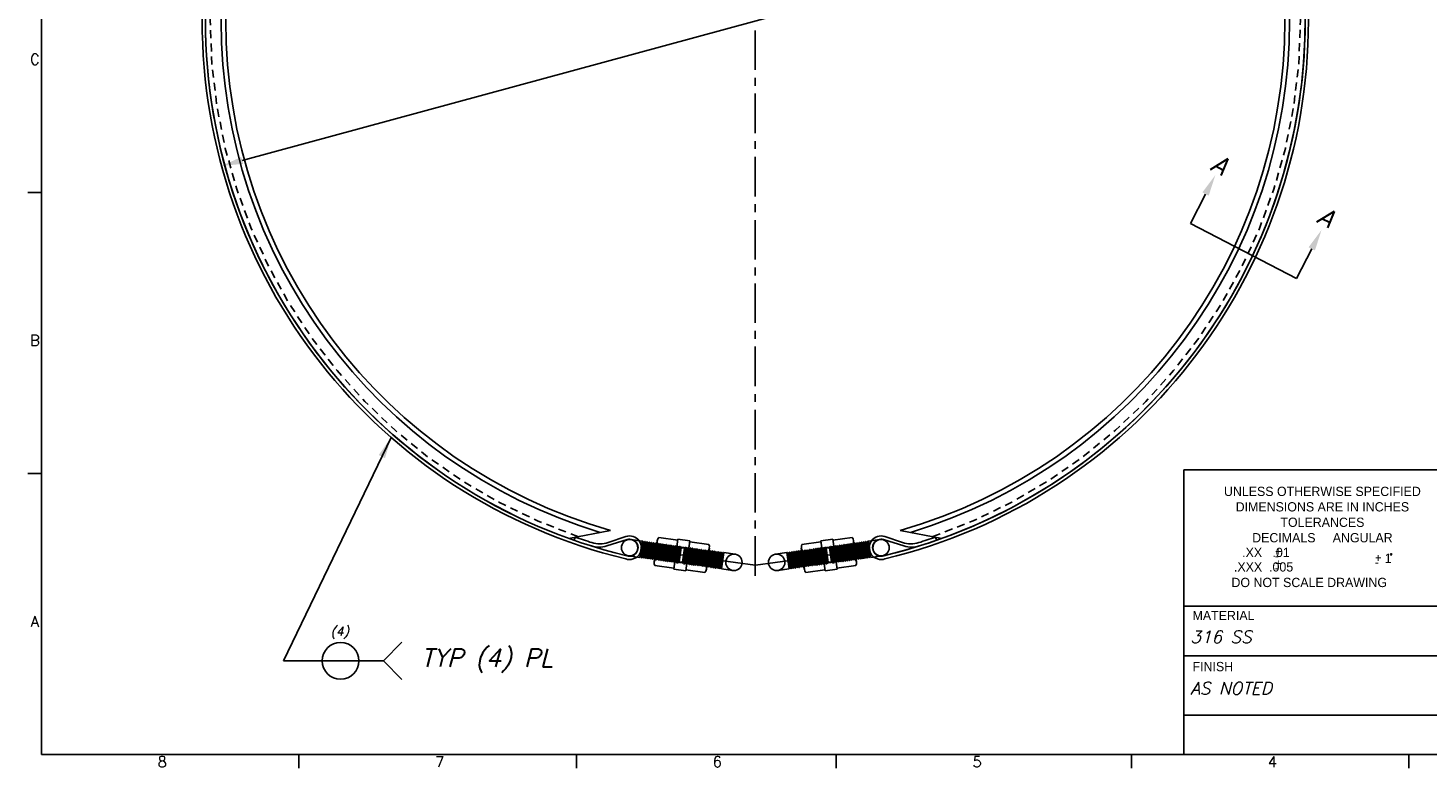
# Model space of a CAD drawing. Extents: x -18 to 24.3, y 5.1 to 38.
# Tile 1 of 6: x -17.8 to 8.7, y 5.3 to 19.4. Entities that reach past the tile are written whole.
import ezdxf
from ezdxf.enums import TextEntityAlignment as Align

# ---------------------------------------------------------------- set-up
doc = ezdxf.new("R2010")
doc.units = 0
doc.header["$LTSCALE"] = 0.6
doc.header["$MEASUREMENT"] = 0
doc.linetypes.add('CENTER', pattern=[2, 1.25, -0.25, 0.25, -0.25])
doc.linetypes.add('HIDDEN', pattern=[0.375, 0.25, -0.125])
doc.layers.get('0').update_dxf_attribs({"linetype": 'CONTINUOUS'})
doc.layers.get('DEFPOINTS').update_dxf_attribs({"linetype": 'CONTINUOUS'})
for name, color, linetype in [('CLAMPCO', 5, 'CONTINUOUS'), ('DIMEN', 1, 'CONTINUOUS'), ('HARDWARE', 4, 'CONTINUOUS'), ('HARWARE_T', 1, 'CONTINUOUS'), ('TTLBOX', 111, 'CONTINUOUS')]:
    doc.layers.add(name, color=color, linetype=linetype)
doc.styles.add('ENGR', font='Romans', dxfattribs={"oblique": 15})
doc.styles.add('ROMAND', font='Romand', dxfattribs={"height": 0.1})
doc.dimstyles.get("Standard").update_dxf_attribs({"dimtxt": 0.18, "dimasz": 0.18, "dimexe": 0.18, "dimexo": 0.0625, "dimgap": 0.09, "dimtad": 0, "dimtih": 1, "dimtoh": 1, "dimdec": 4, "dimzin": 0, "dimtxsty": 'STANDARD', "dimcen": 0.09, "dimazin": 3, "dimtfac": 1, "dimtdec": 4, "dimtofl": 0, "dimtmove": 0, "dimatfit": 3, "dimtolj": 1, "dimtzin": 0})

# ---------------------------------------------------------------- blocks, each defined once
blk = doc.blocks.new('ABORDDJ')
at = {"layer": 'TTLBOX'}
for p, q in [((-10.1875, 7.875), (-10.1875, 0)), ((-10.1875, 2.625), (-10.25, 2.625)), ((-10.1875, 1.3125), (-10.25, 1.3125)), ((-10.1875, 0), (0, 0)), ((-8.9844, 0), (-8.9844, -0.0625)), ((-7.6875, 0), (-7.6875, -0.0625)), ((-6.4731, 0), (-6.4731, -0.0625)), ((-5.0938, 0), (-5.0938, -0.0625)), ((-3.7969, 0), (-3.7969, -0.0625))]:
    blk.add_line(p, q, dxfattribs=at)
for p in [(-10.1875, 2.625), (-10.1875, 2.625), (-10.1875, 1.3125), (-10.1875, 1.3125), (-8.9844, 0)]:
    blk.add_point(p, dxfattribs=at)
at = {"layer": 'TTLBOX', "style": 'ROMAND'}
for s, p in [('C', (-10.2176, 3.2224)), ('B', (-10.2176, 1.9099)), ('A', (-10.2176, 0.5974)), ('8', (-9.6227, -0.0581)), ('7', (-8.3258, -0.0581)), ('6', (-7.029, -0.0581)), ('5', (-5.8146, -0.0581)), ('4', (-4.4352, -0.0581))]:
    blk.add_text(s, height=0.05, dxfattribs=at).set_placement(p, align=Align.CENTER)
blk = doc.blocks.new('*D20')
at = {"color": 0, "linetype": 'BYBLOCK'}
blk.add_line((-13.781, 17.752), (5.703, 23.046), dxfattribs=at)
for points in [[(5.685, 23.111), (5.721, 22.981), (6.094, 23.152)], [(-13.798, 17.817), (-13.763, 17.687), (-14.171, 17.646)]]:
    blk.add_solid(points, dxfattribs=at)
at = {"layer": 'DEFPOINTS', "color": 0, "linetype": 'BYBLOCK'}
for p in [(6.094, 23.152), (-14.171, 17.646)]:
    blk.add_point(p, dxfattribs=at)
at = {"color": 0, "linetype": 'BYBLOCK', "insert": (7.77, 23.366), "char_height": 0.3375, "attachment_point": 5, "style": 'ENGR'}
blk.add_mtext('\\A1;∅21.00', dxfattribs=at)

msp = doc.modelspace()

# ---------------------------------------------------------------- linework, layer by layer
at = {"layer": 'CLAMPCO'}
for p, q in [((-7.582, 9.693), (-6.791, 9.843)), ((-0.496, 9.693), (-1.287, 9.843)), ((-7.481, 9.657), (-7.46, 9.716)), ((-6.474, 9.669), (-6.858, 9.549)), ((-6.497, 9.727), (-6.833, 9.614)), ((-1.604, 9.669), (-1.219, 9.549)), ((-1.581, 9.727), (-1.245, 9.614)), ((-0.597, 9.657), (-0.617, 9.716))]:
    msp.add_line(p, q, dxfattribs=at)
for centre, radius, start, end in [((-4.039, 19.511), 10.5, 103.3137, 256.4538), ((-4.039, 19.511), 10.438, 103.3137, 256.4711), ((-4.039, 19.511), 10.438, 103.3793, 256.4711), ((-4.039, 19.511), 10.438, 283.5289, 76.4711), ((-4.039, 19.511), 10.5, 283.5462, 76.4538), ((-4.039, 19.511), 10.438, 283.5289, 72.625), ((-4.039, 19.511), 10.142, 106.8853, 253.1147), ((-4.039, 19.511), 10.052, 105.8886, 254.1114), ((-4.039, 19.511), 10.052, 285.8886, 74.1114), ((-4.039, 19.511), 10.142, 286.8853, 73.1147), ((-4.039, 19.511), 10.375, 250.7442, 252.5994), ((-6.992, 10.088), 0.5, 252.5994, 288.5971), ((-6.426, 9.515), 0.224, 251.1063, 108.5971), ((-6.426, 9.515), 0.161, 250.1523, 107.2441), ((-1.652, 9.515), 0.224, 71.4029, 288.8937), ((-1.652, 9.515), 0.161, 72.7559, 289.8477), ((-1.086, 10.088), 0.5, 251.4029, 287.4006), ((-4.039, 19.511), 10.375, 287.4006, 289.2558), ((-7.006, 10.027), 0.5, 252.625, 287.2441), ((-1.071, 10.027), 0.5, 252.7559, 287.375)]:
    msp.add_arc(centre, radius, start, end, dxfattribs=at)
at = {"layer": 'CLAMPCO', "linetype": 'HIDDEN'}
for start, end in [(108.991, 251.009), (288.991, 71.009)]:
    msp.add_arc((-4.039, 19.511), 10.348, start, end, dxfattribs=at)
at = {"layer": 'DIMEN', "linetype": 'CENTER'}
msp.add_line((-4.039, 19.331), (-4.039, 8.983), dxfattribs=at)
at = {"layer": 'DIMEN'}
for p, q in [((4.508, 16.226), (4.22, 15.667)), ((4.22, 15.667), (6.235, 14.626)), ((6.524, 15.185), (6.235, 14.626)), ((-11.1, 7.369), (-10.747, 7.722)), ((-12.996, 7.369), (-11.1, 7.369)), ((-11.1, 7.369), (-10.747, 7.015))]:
    msp.add_line(p, q, dxfattribs=at)
msp.add_circle((-11.913, 7.369), 0.348, dxfattribs=at)
for points in [[(4.448, 16.257), (4.694, 16.586), (4.568, 16.195)], [(6.584, 15.154), (6.71, 15.545), (6.464, 15.216)]]:
    msp.add_solid(points, dxfattribs=at)
at = {"layer": 'HARDWARE'}
for p, q in [((-5.959, 9.245), (-5.902, 9.647)), ((-5.893, 9.577), (-4.94, 9.444)), ((-5.589, 9.107), (-5.509, 9.678)), ((-5.509, 9.678), (-5.281, 9.647)), ((-5.361, 9.075), (-5.281, 9.647)), ((-2.184, 9.577), (-3.138, 9.444)), ((-2.568, 9.678), (-2.796, 9.647)), ((-2.716, 9.075), (-2.796, 9.647)), ((-2.488, 9.107), (-2.568, 9.678)), ((-2.119, 9.245), (-2.175, 9.647)), ((-5.931, 9.309), (-4.978, 9.176)), ((-5.529, 9.536), (-5.301, 9.504)), ((-4.912, 9.508), (-4.968, 9.106)), ((-3.166, 9.508), (-3.109, 9.106)), ((-2.147, 9.309), (-3.1, 9.176)), ((-2.548, 9.536), (-2.776, 9.504)), ((-5.589, 9.107), (-5.361, 9.075)), ((-5.569, 9.25), (-5.341, 9.218)), ((-2.508, 9.25), (-2.736, 9.218)), ((-2.488, 9.107), (-2.716, 9.075))]:
    msp.add_line(p, q, dxfattribs=at)
for points in [[(-5.874, 9.711), (-5.512, 9.661)], [(-5.284, 9.629), (-4.921, 9.578)], [(-2.794, 9.629), (-3.156, 9.578)], [(-2.203, 9.711), (-2.566, 9.661)], [(-5.587, 9.125), (-5.949, 9.175)], [(-4.996, 9.042), (-5.359, 9.093)], [(-3.081, 9.042), (-2.719, 9.093)], [(-2.491, 9.125), (-2.128, 9.175)]]:
    msp.add_lwpolyline(points, dxfattribs=at)
for centre, radius, start, end in [((-5.438, 9.377), 0.498, 156.2555, 187.812), ((-5.772, 9.629), 0.131, 141.0539, 203.0137), ((-5.042, 9.527), 0.131, 321.0539, 23.0137), ((-3.035, 9.527), 0.131, 156.9863, 218.9461), ((-2.305, 9.629), 0.131, 336.9863, 38.9461), ((-2.64, 9.377), 0.498, 352.188, 23.7445), ((-5.828, 9.227), 0.131, 141.0539, 203.0137), ((-5.433, 9.376), 0.498, 336.2556, 7.8121), ((-2.645, 9.376), 0.498, 172.1879, 203.7444), ((-2.249, 9.227), 0.131, 336.9863, 38.9461), ((-5.098, 9.125), 0.131, 321.0539, 23.0137), ((-2.979, 9.125), 0.131, 156.9863, 218.9461)]:
    msp.add_arc(centre, radius, start, end, dxfattribs=at)
at = {"layer": 'HARWARE_T'}
for p, q in [((-6.187, 9.639), (-6.404, 9.669)), ((-6.187, 9.639), (-6.231, 9.33)), ((-6.222, 9.351), (-6.164, 9.613)), ((-6.216, 9.432), (-6.174, 9.637)), ((-6.154, 9.612), (-6.211, 9.35)), ((-6.179, 9.638), (-6.206, 9.51)), ((-6.138, 9.632), (-6.202, 9.325)), ((-6.196, 9.325), (-6.132, 9.631)), ((-6.19, 9.624), (-6.179, 9.638)), ((-6.18, 9.345), (-6.123, 9.607)), ((-6.179, 9.638), (-6.174, 9.637)), ((-6.164, 9.613), (-6.174, 9.637)), ((-6.112, 9.606), (-6.17, 9.344)), ((-6.164, 9.613), (-6.154, 9.612)), ((-6.096, 9.626), (-6.16, 9.32)), ((-6.155, 9.319), (-6.091, 9.626)), ((-6.154, 9.612), (-6.138, 9.632)), ((-6.139, 9.34), (-6.081, 9.601)), ((-6.138, 9.632), (-6.132, 9.631)), ((-6.123, 9.607), (-6.132, 9.631)), ((-6.071, 9.6), (-6.129, 9.338)), ((-6.123, 9.607), (-6.112, 9.606)), ((-6.055, 9.621), (-6.119, 9.314)), ((-6.114, 9.313), (-6.05, 9.62)), ((-6.112, 9.606), (-6.096, 9.626)), ((-6.098, 9.334), (-6.04, 9.596)), ((-6.096, 9.626), (-6.091, 9.626)), ((-6.081, 9.601), (-6.091, 9.626)), ((-6.03, 9.594), (-6.088, 9.332)), ((-6.081, 9.601), (-6.071, 9.6)), ((-6.014, 9.615), (-6.078, 9.308)), ((-6.073, 9.307), (-6.009, 9.614)), ((-6.071, 9.6), (-6.055, 9.621)), ((-6.057, 9.328), (-5.999, 9.59)), ((-6.055, 9.621), (-6.05, 9.62)), ((-6.04, 9.596), (-6.05, 9.62)), ((-5.989, 9.588), (-6.046, 9.327)), ((-6.04, 9.596), (-6.03, 9.594)), ((-5.973, 9.609), (-6.036, 9.302)), ((-6.031, 9.302), (-5.967, 9.608)), ((-6.03, 9.594), (-6.014, 9.615)), ((-6.015, 9.322), (-5.958, 9.584)), ((-6.014, 9.615), (-6.009, 9.614)), ((-5.999, 9.59), (-6.009, 9.614)), ((-5.947, 9.583), (-6.005, 9.321)), ((-5.999, 9.59), (-5.989, 9.588)), ((-5.931, 9.603), (-5.995, 9.297)), ((-5.99, 9.296), (-5.926, 9.602)), ((-5.989, 9.588), (-5.973, 9.609)), ((-5.974, 9.316), (-5.916, 9.578)), ((-5.973, 9.609), (-5.967, 9.608)), ((-5.958, 9.584), (-5.967, 9.608)), ((-5.906, 9.577), (-5.964, 9.315)), ((-5.958, 9.584), (-5.947, 9.583)), ((-5.89, 9.597), (-5.954, 9.291)), ((-5.949, 9.29), (-5.885, 9.597)), ((-5.947, 9.583), (-5.931, 9.603)), ((-5.933, 9.311), (-5.875, 9.573)), ((-5.931, 9.603), (-5.926, 9.602)), ((-5.916, 9.578), (-5.926, 9.602)), ((-5.865, 9.571), (-5.922, 9.309)), ((-5.916, 9.578), (-5.906, 9.577)), ((-5.849, 9.592), (-5.913, 9.285)), ((-5.908, 9.284), (-5.844, 9.591)), ((-5.906, 9.577), (-5.89, 9.597)), ((-5.89, 9.597), (-5.885, 9.597)), ((-5.875, 9.573), (-5.885, 9.597)), ((-5.875, 9.573), (-5.865, 9.571)), ((-5.807, 9.586), (-5.871, 9.279)), ((-5.866, 9.279), (-5.802, 9.585)), ((-5.865, 9.571), (-5.849, 9.592)), ((-5.849, 9.592), (-5.844, 9.591)), ((-5.834, 9.567), (-5.844, 9.591)), ((-5.766, 9.58), (-5.83, 9.274)), ((-5.825, 9.273), (-5.761, 9.579)), ((-5.823, 9.565), (-5.807, 9.586)), ((-5.807, 9.586), (-5.802, 9.585)), ((-5.793, 9.561), (-5.802, 9.585)), ((-5.725, 9.574), (-5.789, 9.268)), ((-5.784, 9.267), (-5.72, 9.574)), ((-5.782, 9.56), (-5.766, 9.58)), ((-5.766, 9.58), (-5.761, 9.579)), ((-5.751, 9.555), (-5.761, 9.579)), ((-5.684, 9.569), (-5.748, 9.262)), ((-5.742, 9.261), (-5.679, 9.568)), ((-5.741, 9.554), (-5.725, 9.574)), ((-5.725, 9.574), (-5.72, 9.574)), ((-5.71, 9.549), (-5.72, 9.574)), ((-5.7, 9.548), (-5.684, 9.569)), ((-5.684, 9.569), (-5.679, 9.568)), ((-5.669, 9.544), (-5.679, 9.568)), ((-2.409, 9.544), (-2.399, 9.568)), ((-2.394, 9.569), (-2.399, 9.568)), ((-2.335, 9.261), (-2.399, 9.568)), ((-2.394, 9.569), (-2.33, 9.262)), ((-2.378, 9.548), (-2.394, 9.569)), ((-2.368, 9.549), (-2.358, 9.574)), ((-2.294, 9.267), (-2.358, 9.574)), ((-2.353, 9.574), (-2.358, 9.574)), ((-2.353, 9.574), (-2.289, 9.268)), ((-2.337, 9.554), (-2.353, 9.574)), ((-2.326, 9.555), (-2.317, 9.579)), ((-2.311, 9.58), (-2.317, 9.579)), ((-2.253, 9.273), (-2.317, 9.579)), ((-2.311, 9.58), (-2.248, 9.274)), ((-2.295, 9.56), (-2.311, 9.58)), ((-2.285, 9.561), (-2.275, 9.585)), ((-2.27, 9.586), (-2.275, 9.585)), ((-2.211, 9.279), (-2.275, 9.585)), ((-2.254, 9.565), (-2.27, 9.586)), ((-2.27, 9.586), (-2.206, 9.279)), ((-2.244, 9.567), (-2.234, 9.591)), ((-2.229, 9.592), (-2.234, 9.591)), ((-2.17, 9.284), (-2.234, 9.591)), ((-2.229, 9.592), (-2.165, 9.285)), ((-2.213, 9.571), (-2.229, 9.592)), ((-2.203, 9.573), (-2.213, 9.571)), ((-2.213, 9.571), (-2.155, 9.309)), ((-2.203, 9.573), (-2.193, 9.597)), ((-2.145, 9.311), (-2.203, 9.573)), ((-2.129, 9.29), (-2.193, 9.597)), ((-2.188, 9.597), (-2.193, 9.597)), ((-2.188, 9.597), (-2.124, 9.291)), ((-2.172, 9.577), (-2.188, 9.597)), ((-2.161, 9.578), (-2.172, 9.577)), ((-2.172, 9.577), (-2.114, 9.315)), ((-2.161, 9.578), (-2.152, 9.602)), ((-2.104, 9.316), (-2.161, 9.578)), ((-2.146, 9.603), (-2.152, 9.602)), ((-2.088, 9.296), (-2.152, 9.602)), ((-2.146, 9.603), (-2.082, 9.297)), ((-2.13, 9.583), (-2.146, 9.603)), ((-2.12, 9.584), (-2.13, 9.583)), ((-2.13, 9.583), (-2.073, 9.321)), ((-2.12, 9.584), (-2.11, 9.608)), ((-2.062, 9.322), (-2.12, 9.584)), ((-2.105, 9.609), (-2.11, 9.608)), ((-2.046, 9.302), (-2.11, 9.608)), ((-2.105, 9.609), (-2.041, 9.302)), ((-2.089, 9.588), (-2.105, 9.609)), ((-2.079, 9.59), (-2.089, 9.588)), ((-2.089, 9.588), (-2.031, 9.327)), ((-2.079, 9.59), (-2.069, 9.614)), ((-2.021, 9.328), (-2.079, 9.59)), ((-2.064, 9.615), (-2.069, 9.614)), ((-2.005, 9.307), (-2.069, 9.614)), ((-2.064, 9.615), (-2, 9.308)), ((-2.048, 9.594), (-2.064, 9.615)), ((-2.038, 9.596), (-2.048, 9.594)), ((-2.048, 9.594), (-1.99, 9.332)), ((-2.038, 9.596), (-2.028, 9.62)), ((-1.98, 9.334), (-2.038, 9.596)), ((-2.023, 9.621), (-2.028, 9.62)), ((-1.964, 9.313), (-2.028, 9.62)), ((-2.023, 9.621), (-1.959, 9.314)), ((-2.007, 9.6), (-2.023, 9.621)), ((-1.996, 9.601), (-2.007, 9.6)), ((-2.007, 9.6), (-1.949, 9.338)), ((-1.996, 9.601), (-1.986, 9.626)), ((-1.939, 9.34), (-1.996, 9.601)), ((-1.923, 9.319), (-1.986, 9.626)), ((-1.981, 9.626), (-1.986, 9.626)), ((-1.981, 9.626), (-1.917, 9.32)), ((-1.965, 9.606), (-1.981, 9.626)), ((-1.955, 9.607), (-1.965, 9.606)), ((-1.965, 9.606), (-1.908, 9.344)), ((-1.955, 9.607), (-1.945, 9.631)), ((-1.897, 9.345), (-1.955, 9.607)), ((-1.94, 9.632), (-1.945, 9.631)), ((-1.881, 9.325), (-1.945, 9.631)), ((-1.94, 9.632), (-1.876, 9.325)), ((-1.924, 9.612), (-1.94, 9.632)), ((-1.914, 9.613), (-1.924, 9.612)), ((-1.924, 9.612), (-1.866, 9.35)), ((-1.914, 9.613), (-1.904, 9.637)), ((-1.856, 9.351), (-1.914, 9.613)), ((-1.899, 9.638), (-1.904, 9.637)), ((-1.861, 9.432), (-1.904, 9.637)), ((-1.899, 9.638), (-1.872, 9.51)), ((-1.888, 9.624), (-1.899, 9.638)), ((-1.89, 9.639), (-1.674, 9.669)), ((-1.89, 9.639), (-1.847, 9.33)), ((-6.231, 9.33), (-6.447, 9.36)), ((-6.222, 9.351), (-6.229, 9.341)), ((-6.211, 9.35), (-6.222, 9.351)), ((-6.211, 9.35), (-6.202, 9.325)), ((-6.196, 9.325), (-6.202, 9.325)), ((-6.18, 9.345), (-6.196, 9.325)), ((-6.17, 9.344), (-6.18, 9.345)), ((-6.17, 9.344), (-6.16, 9.32)), ((-6.155, 9.319), (-6.16, 9.32)), ((-6.139, 9.34), (-6.155, 9.319)), ((-6.129, 9.338), (-6.139, 9.34)), ((-6.129, 9.338), (-6.119, 9.314)), ((-6.114, 9.313), (-6.119, 9.314)), ((-6.098, 9.334), (-6.114, 9.313)), ((-6.088, 9.332), (-6.098, 9.334)), ((-6.088, 9.332), (-6.078, 9.308)), ((-6.073, 9.307), (-6.078, 9.308)), ((-6.057, 9.328), (-6.073, 9.307)), ((-6.046, 9.327), (-6.057, 9.328)), ((-6.046, 9.327), (-6.036, 9.302)), ((-6.031, 9.302), (-6.036, 9.302)), ((-6.015, 9.322), (-6.031, 9.302)), ((-6.005, 9.321), (-6.015, 9.322)), ((-6.005, 9.321), (-5.995, 9.297)), ((-5.974, 9.316), (-5.99, 9.296)), ((-5.964, 9.315), (-5.974, 9.316)), ((-5.964, 9.315), (-5.954, 9.291)), ((-5.933, 9.311), (-5.949, 9.29)), ((-5.922, 9.309), (-5.933, 9.311)), ((-5.922, 9.309), (-5.913, 9.285)), ((-5.892, 9.305), (-5.908, 9.284)), ((-5.892, 9.305), (-5.834, 9.567)), ((-5.881, 9.303), (-5.892, 9.305)), ((-5.823, 9.565), (-5.881, 9.303)), ((-5.881, 9.303), (-5.871, 9.279)), ((-5.85, 9.299), (-5.793, 9.561)), ((-5.782, 9.56), (-5.84, 9.298)), ((-5.834, 9.567), (-5.823, 9.565)), ((-5.809, 9.293), (-5.751, 9.555)), ((-5.741, 9.554), (-5.799, 9.292)), ((-5.793, 9.561), (-5.782, 9.56)), ((-5.768, 9.288), (-5.71, 9.549)), ((-5.7, 9.548), (-5.757, 9.286)), ((-5.751, 9.555), (-5.741, 9.554)), ((-5.726, 9.282), (-5.669, 9.544)), ((-5.658, 9.542), (-5.716, 9.28)), ((-5.71, 9.549), (-5.7, 9.548)), ((-5.642, 9.563), (-5.706, 9.256)), ((-5.701, 9.255), (-5.637, 9.562)), ((-5.685, 9.276), (-5.628, 9.538)), ((-5.617, 9.536), (-5.675, 9.275)), ((-5.669, 9.544), (-5.658, 9.542)), ((-5.601, 9.557), (-5.665, 9.25)), ((-5.66, 9.25), (-5.596, 9.556)), ((-5.658, 9.542), (-5.642, 9.563)), ((-5.644, 9.27), (-5.586, 9.532)), ((-5.642, 9.563), (-5.637, 9.562)), ((-5.628, 9.538), (-5.637, 9.562)), ((-5.576, 9.531), (-5.634, 9.269)), ((-5.628, 9.538), (-5.617, 9.536)), ((-5.56, 9.551), (-5.624, 9.245)), ((-5.619, 9.244), (-5.555, 9.551)), ((-5.617, 9.536), (-5.601, 9.557)), ((-5.603, 9.264), (-5.545, 9.526)), ((-5.601, 9.557), (-5.596, 9.556)), ((-5.586, 9.532), (-5.596, 9.556)), ((-5.535, 9.525), (-5.592, 9.263)), ((-5.586, 9.532), (-5.576, 9.531)), ((-5.519, 9.545), (-5.583, 9.239)), ((-5.577, 9.238), (-5.513, 9.545)), ((-5.576, 9.531), (-5.56, 9.551)), ((-5.561, 9.259), (-5.504, 9.521)), ((-5.56, 9.551), (-5.555, 9.551)), ((-5.545, 9.526), (-5.555, 9.551)), ((-5.493, 9.519), (-5.551, 9.257)), ((-5.545, 9.526), (-5.535, 9.525)), ((-5.541, 9.233), (-5.477, 9.54)), ((-5.535, 9.525), (-5.519, 9.545)), ((-5.519, 9.545), (-5.513, 9.545)), ((-5.504, 9.521), (-5.513, 9.545)), ((-5.51, 9.229), (-5.467, 9.538)), ((-5.504, 9.521), (-5.493, 9.519)), ((-5.493, 9.519), (-5.477, 9.54)), ((-5.485, 9.248), (-5.448, 9.513)), ((-5.477, 9.54), (-5.467, 9.538)), ((-5.467, 9.538), (-5.448, 9.513)), ((-5.423, 9.239), (-5.386, 9.504)), ((-5.404, 9.214), (-5.361, 9.523)), ((-5.361, 9.523), (-5.386, 9.504)), ((-5.373, 9.21), (-5.35, 9.522)), ((-5.35, 9.522), (-5.361, 9.523)), ((-5.34, 9.498), (-5.357, 9.23)), ((-5.34, 9.498), (-5.35, 9.522)), ((-5.347, 9.229), (-5.33, 9.496)), ((-5.33, 9.496), (-5.34, 9.498)), ((-5.337, 9.204), (-5.314, 9.517)), ((-5.309, 9.516), (-5.332, 9.204)), ((-5.33, 9.496), (-5.314, 9.517)), ((-5.299, 9.492), (-5.316, 9.224)), ((-5.309, 9.516), (-5.314, 9.517)), ((-5.299, 9.492), (-5.309, 9.516)), ((-5.305, 9.223), (-5.289, 9.491)), ((-5.289, 9.491), (-5.299, 9.492)), ((-5.295, 9.199), (-5.273, 9.511)), ((-5.268, 9.51), (-5.29, 9.198)), ((-5.289, 9.491), (-5.273, 9.511)), ((-5.258, 9.486), (-5.274, 9.219)), ((-5.268, 9.51), (-5.273, 9.511)), ((-5.258, 9.486), (-5.268, 9.51)), ((-5.264, 9.217), (-5.248, 9.485)), ((-5.248, 9.485), (-5.258, 9.486)), ((-5.254, 9.193), (-5.232, 9.505)), ((-5.226, 9.505), (-5.249, 9.192)), ((-5.248, 9.485), (-5.232, 9.505)), ((-5.217, 9.48), (-5.233, 9.213)), ((-5.226, 9.505), (-5.232, 9.505)), ((-5.217, 9.48), (-5.226, 9.505)), ((-5.223, 9.211), (-5.206, 9.479)), ((-5.206, 9.479), (-5.217, 9.48)), ((-5.213, 9.187), (-5.19, 9.5)), ((-5.185, 9.499), (-5.208, 9.186)), ((-5.206, 9.479), (-5.19, 9.5)), ((-5.175, 9.475), (-5.192, 9.207)), ((-5.185, 9.499), (-5.19, 9.5)), ((-5.175, 9.475), (-5.185, 9.499)), ((-5.181, 9.206), (-5.165, 9.473)), ((-5.165, 9.473), (-5.175, 9.475)), ((-5.172, 9.181), (-5.149, 9.494)), ((-5.144, 9.493), (-5.167, 9.181)), ((-5.165, 9.473), (-5.149, 9.494)), ((-5.134, 9.469), (-5.151, 9.201)), ((-5.144, 9.493), (-5.149, 9.494)), ((-5.134, 9.469), (-5.144, 9.493)), ((-5.14, 9.2), (-5.124, 9.467)), ((-5.124, 9.467), (-5.134, 9.469)), ((-5.13, 9.176), (-5.108, 9.488)), ((-5.103, 9.487), (-5.125, 9.175)), ((-5.124, 9.467), (-5.108, 9.488)), ((-5.093, 9.463), (-5.109, 9.195)), ((-5.103, 9.487), (-5.108, 9.488)), ((-5.093, 9.463), (-5.103, 9.487)), ((-5.099, 9.194), (-5.083, 9.462)), ((-5.083, 9.462), (-5.093, 9.463)), ((-5.089, 9.17), (-5.066, 9.482)), ((-5.061, 9.481), (-5.084, 9.169)), ((-5.083, 9.462), (-5.066, 9.482)), ((-5.052, 9.457), (-5.068, 9.19)), ((-5.061, 9.481), (-5.066, 9.482)), ((-5.052, 9.457), (-5.061, 9.481)), ((-5.058, 9.188), (-5.041, 9.456)), ((-5.041, 9.456), (-5.052, 9.457)), ((-5.048, 9.164), (-5.025, 9.476)), ((-5.02, 9.476), (-5.043, 9.163)), ((-5.041, 9.456), (-5.025, 9.476)), ((-5.01, 9.452), (-5.027, 9.184)), ((-5.02, 9.476), (-5.025, 9.476)), ((-5.01, 9.452), (-5.02, 9.476)), ((-5.016, 9.182), (-5, 9.45)), ((-5, 9.45), (-5.01, 9.452)), ((-5.007, 9.158), (-4.984, 9.471)), ((-4.979, 9.47), (-5.002, 9.158)), ((-5, 9.45), (-4.984, 9.471)), ((-4.969, 9.446), (-4.985, 9.178)), ((-4.979, 9.47), (-4.984, 9.471)), ((-4.969, 9.446), (-4.979, 9.47)), ((-4.975, 9.177), (-4.959, 9.444)), ((-4.959, 9.444), (-4.969, 9.446)), ((-4.965, 9.153), (-4.943, 9.465)), ((-4.938, 9.464), (-4.96, 9.152)), ((-4.959, 9.444), (-4.943, 9.465)), ((-4.928, 9.44), (-4.944, 9.172)), ((-4.938, 9.464), (-4.943, 9.465)), ((-4.928, 9.44), (-4.938, 9.464)), ((-4.934, 9.171), (-4.917, 9.439)), ((-4.917, 9.439), (-4.928, 9.44)), ((-4.924, 9.147), (-4.901, 9.459)), ((-4.896, 9.458), (-4.919, 9.146)), ((-4.917, 9.439), (-4.901, 9.459)), ((-4.887, 9.434), (-4.903, 9.167)), ((-4.896, 9.458), (-4.901, 9.459)), ((-4.887, 9.434), (-4.896, 9.458)), ((-4.893, 9.165), (-4.876, 9.433)), ((-4.876, 9.433), (-4.887, 9.434)), ((-4.883, 9.141), (-4.86, 9.453)), ((-4.855, 9.453), (-4.878, 9.14)), ((-4.876, 9.433), (-4.86, 9.453)), ((-4.845, 9.428), (-4.862, 9.161)), ((-4.855, 9.453), (-4.86, 9.453)), ((-4.845, 9.428), (-4.855, 9.453)), ((-4.851, 9.159), (-4.835, 9.427)), ((-4.835, 9.427), (-4.845, 9.428)), ((-4.842, 9.135), (-4.819, 9.448)), ((-4.814, 9.447), (-4.836, 9.134)), ((-4.835, 9.427), (-4.819, 9.448)), ((-4.804, 9.423), (-4.82, 9.155)), ((-4.814, 9.447), (-4.819, 9.448)), ((-4.804, 9.423), (-4.814, 9.447)), ((-4.81, 9.154), (-4.794, 9.421)), ((-4.794, 9.421), (-4.804, 9.423)), ((-4.8, 9.129), (-4.778, 9.442)), ((-4.773, 9.441), (-4.795, 9.129)), ((-4.794, 9.421), (-4.778, 9.442)), ((-4.763, 9.417), (-4.779, 9.149)), ((-4.773, 9.441), (-4.778, 9.442)), ((-4.763, 9.417), (-4.773, 9.441)), ((-4.769, 9.148), (-4.752, 9.415)), ((-4.752, 9.415), (-4.763, 9.417)), ((-4.759, 9.124), (-4.736, 9.436)), ((-4.731, 9.435), (-4.754, 9.123)), ((-4.752, 9.415), (-4.736, 9.436)), ((-4.721, 9.411), (-4.738, 9.143)), ((-4.731, 9.435), (-4.736, 9.436)), ((-4.721, 9.411), (-4.731, 9.435)), ((-4.728, 9.142), (-4.711, 9.41)), ((-4.711, 9.41), (-4.721, 9.411)), ((-4.718, 9.118), (-4.695, 9.43)), ((-4.69, 9.43), (-4.713, 9.117)), ((-4.711, 9.41), (-4.695, 9.43)), ((-4.68, 9.405), (-4.697, 9.138)), ((-4.69, 9.43), (-4.695, 9.43)), ((-4.68, 9.405), (-4.69, 9.43)), ((-4.686, 9.136), (-4.67, 9.404)), ((-4.64, 9.423), (-4.683, 9.113)), ((-4.67, 9.404), (-4.68, 9.405)), ((-4.67, 9.404), (-4.654, 9.424)), ((-4.669, 9.216), (-4.654, 9.424)), ((-4.649, 9.424), (-4.658, 9.293)), ((-4.649, 9.424), (-4.654, 9.424)), ((-4.642, 9.408), (-4.649, 9.424)), ((-4.64, 9.423), (-4.423, 9.392)), ((-3.438, 9.423), (-3.654, 9.392)), ((-3.438, 9.423), (-3.394, 9.113)), ((-3.436, 9.408), (-3.429, 9.424)), ((-3.429, 9.424), (-3.419, 9.293)), ((-3.429, 9.424), (-3.424, 9.424)), ((-3.408, 9.404), (-3.424, 9.424)), ((-3.409, 9.216), (-3.424, 9.424)), ((-3.408, 9.404), (-3.397, 9.405)), ((-3.391, 9.136), (-3.408, 9.404)), ((-3.397, 9.405), (-3.388, 9.43)), ((-3.397, 9.405), (-3.381, 9.138)), ((-3.388, 9.43), (-3.365, 9.117)), ((-3.388, 9.43), (-3.383, 9.43)), ((-3.367, 9.41), (-3.383, 9.43)), ((-3.36, 9.118), (-3.383, 9.43)), ((-3.367, 9.41), (-3.356, 9.411)), ((-3.35, 9.142), (-3.367, 9.41)), ((-3.356, 9.411), (-3.346, 9.435)), ((-3.356, 9.411), (-3.34, 9.143)), ((-3.346, 9.435), (-3.341, 9.436)), ((-3.346, 9.435), (-3.324, 9.123)), ((-3.325, 9.415), (-3.341, 9.436)), ((-3.319, 9.124), (-3.341, 9.436)), ((-3.325, 9.415), (-3.315, 9.417)), ((-3.309, 9.148), (-3.325, 9.415)), ((-3.315, 9.417), (-3.305, 9.441)), ((-3.315, 9.417), (-3.299, 9.149)), ((-3.305, 9.441), (-3.3, 9.442)), ((-3.305, 9.441), (-3.283, 9.129)), ((-3.284, 9.421), (-3.3, 9.442)), ((-3.277, 9.129), (-3.3, 9.442)), ((-3.284, 9.421), (-3.274, 9.423)), ((-3.268, 9.154), (-3.284, 9.421)), ((-3.274, 9.423), (-3.264, 9.447)), ((-3.274, 9.423), (-3.257, 9.155)), ((-3.264, 9.447), (-3.259, 9.448)), ((-3.264, 9.447), (-3.241, 9.134)), ((-3.243, 9.427), (-3.259, 9.448)), ((-3.236, 9.135), (-3.259, 9.448)), ((-3.243, 9.427), (-3.232, 9.428)), ((-3.226, 9.159), (-3.243, 9.427)), ((-3.232, 9.428), (-3.223, 9.453)), ((-3.232, 9.428), (-3.216, 9.161)), ((-3.223, 9.453), (-3.2, 9.14)), ((-3.223, 9.453), (-3.218, 9.453)), ((-3.201, 9.433), (-3.218, 9.453)), ((-3.195, 9.141), (-3.218, 9.453)), ((-3.201, 9.433), (-3.191, 9.434)), ((-3.185, 9.165), (-3.201, 9.433)), ((-3.191, 9.434), (-3.181, 9.458)), ((-3.191, 9.434), (-3.175, 9.167)), ((-3.181, 9.458), (-3.176, 9.459)), ((-3.181, 9.458), (-3.159, 9.146)), ((-3.154, 9.147), (-3.176, 9.459)), ((-3.16, 9.439), (-3.176, 9.459)), ((-3.16, 9.439), (-3.15, 9.44)), ((-3.144, 9.171), (-3.16, 9.439)), ((-3.15, 9.44), (-3.14, 9.464)), ((-3.15, 9.44), (-3.133, 9.172)), ((-3.14, 9.464), (-3.135, 9.465)), ((-3.14, 9.464), (-3.117, 9.152)), ((-3.112, 9.153), (-3.135, 9.465)), ((-3.119, 9.444), (-3.135, 9.465)), ((-3.119, 9.444), (-3.109, 9.446)), ((-3.103, 9.177), (-3.119, 9.444)), ((-3.109, 9.446), (-3.099, 9.47)), ((-3.109, 9.446), (-3.092, 9.178)), ((-3.099, 9.47), (-3.094, 9.471)), ((-3.099, 9.47), (-3.076, 9.158)), ((-3.071, 9.158), (-3.094, 9.471)), ((-3.078, 9.45), (-3.094, 9.471)), ((-3.078, 9.45), (-3.067, 9.452)), ((-3.061, 9.182), (-3.078, 9.45)), ((-3.067, 9.452), (-3.058, 9.476)), ((-3.067, 9.452), (-3.051, 9.184)), ((-3.058, 9.476), (-3.035, 9.163)), ((-3.058, 9.476), (-3.052, 9.476)), ((-3.03, 9.164), (-3.052, 9.476)), ((-3.036, 9.456), (-3.052, 9.476)), ((-3.036, 9.456), (-3.026, 9.457)), ((-3.02, 9.188), (-3.036, 9.456)), ((-3.026, 9.457), (-3.016, 9.481)), ((-3.026, 9.457), (-3.01, 9.19)), ((-3.016, 9.481), (-3.011, 9.482)), ((-3.016, 9.481), (-2.994, 9.169)), ((-2.995, 9.462), (-3.011, 9.482)), ((-2.989, 9.17), (-3.011, 9.482)), ((-2.995, 9.462), (-2.985, 9.463)), ((-2.979, 9.194), (-2.995, 9.462)), ((-2.985, 9.463), (-2.975, 9.487)), ((-2.985, 9.463), (-2.968, 9.195)), ((-2.975, 9.487), (-2.97, 9.488)), ((-2.975, 9.487), (-2.952, 9.175)), ((-2.947, 9.176), (-2.97, 9.488)), ((-2.954, 9.467), (-2.97, 9.488)), ((-2.954, 9.467), (-2.944, 9.469)), ((-2.937, 9.2), (-2.954, 9.467)), ((-2.944, 9.469), (-2.934, 9.493)), ((-2.944, 9.469), (-2.927, 9.201)), ((-2.934, 9.493), (-2.929, 9.494)), ((-2.934, 9.493), (-2.911, 9.181)), ((-2.906, 9.181), (-2.929, 9.494)), ((-2.913, 9.473), (-2.929, 9.494)), ((-2.913, 9.473), (-2.902, 9.475)), ((-2.896, 9.206), (-2.913, 9.473)), ((-2.902, 9.475), (-2.893, 9.499)), ((-2.902, 9.475), (-2.886, 9.207)), ((-2.893, 9.499), (-2.887, 9.5)), ((-2.893, 9.499), (-2.87, 9.186)), ((-2.865, 9.187), (-2.887, 9.5)), ((-2.871, 9.479), (-2.887, 9.5)), ((-2.871, 9.479), (-2.861, 9.48)), ((-2.855, 9.211), (-2.871, 9.479)), ((-2.861, 9.48), (-2.851, 9.505)), ((-2.861, 9.48), (-2.845, 9.213)), ((-2.851, 9.505), (-2.829, 9.192)), ((-2.851, 9.505), (-2.846, 9.505)), ((-2.823, 9.193), (-2.846, 9.505)), ((-2.83, 9.485), (-2.846, 9.505)), ((-2.83, 9.485), (-2.82, 9.486)), ((-2.814, 9.217), (-2.83, 9.485)), ((-2.82, 9.486), (-2.81, 9.51)), ((-2.82, 9.486), (-2.803, 9.219)), ((-2.81, 9.51), (-2.805, 9.511)), ((-2.81, 9.51), (-2.787, 9.198)), ((-2.782, 9.199), (-2.805, 9.511)), ((-2.789, 9.491), (-2.805, 9.511)), ((-2.789, 9.491), (-2.779, 9.492)), ((-2.772, 9.223), (-2.789, 9.491)), ((-2.779, 9.492), (-2.769, 9.516)), ((-2.779, 9.492), (-2.762, 9.224)), ((-2.769, 9.516), (-2.764, 9.517)), ((-2.769, 9.516), (-2.746, 9.204)), ((-2.741, 9.204), (-2.764, 9.517)), ((-2.748, 9.496), (-2.764, 9.517)), ((-2.748, 9.496), (-2.737, 9.498)), ((-2.731, 9.229), (-2.748, 9.496)), ((-2.737, 9.498), (-2.727, 9.522)), ((-2.737, 9.498), (-2.721, 9.23)), ((-2.728, 9.522), (-2.717, 9.523)), ((-2.705, 9.21), (-2.727, 9.522)), ((-2.674, 9.214), (-2.717, 9.523)), ((-2.717, 9.523), (-2.692, 9.504)), ((-2.655, 9.239), (-2.692, 9.504)), ((-2.611, 9.538), (-2.63, 9.513)), ((-2.593, 9.248), (-2.63, 9.513)), ((-2.6, 9.54), (-2.611, 9.538)), ((-2.567, 9.229), (-2.611, 9.538)), ((-2.536, 9.233), (-2.6, 9.54)), ((-2.584, 9.519), (-2.6, 9.54)), ((-2.574, 9.521), (-2.584, 9.519)), ((-2.584, 9.519), (-2.527, 9.257)), ((-2.574, 9.521), (-2.564, 9.545)), ((-2.516, 9.259), (-2.574, 9.521)), ((-2.5, 9.238), (-2.564, 9.545)), ((-2.559, 9.545), (-2.564, 9.545)), ((-2.559, 9.545), (-2.495, 9.239)), ((-2.543, 9.525), (-2.559, 9.545)), ((-2.533, 9.526), (-2.543, 9.525)), ((-2.543, 9.525), (-2.485, 9.263)), ((-2.533, 9.526), (-2.523, 9.551)), ((-2.475, 9.264), (-2.533, 9.526)), ((-2.459, 9.244), (-2.523, 9.551)), ((-2.518, 9.551), (-2.523, 9.551)), ((-2.518, 9.551), (-2.454, 9.245)), ((-2.502, 9.531), (-2.518, 9.551)), ((-2.491, 9.532), (-2.502, 9.531)), ((-2.502, 9.531), (-2.444, 9.269)), ((-2.491, 9.532), (-2.482, 9.556)), ((-2.434, 9.27), (-2.491, 9.532)), ((-2.477, 9.557), (-2.482, 9.556)), ((-2.418, 9.25), (-2.482, 9.556)), ((-2.477, 9.557), (-2.413, 9.25)), ((-2.461, 9.536), (-2.477, 9.557)), ((-2.45, 9.538), (-2.461, 9.536)), ((-2.461, 9.536), (-2.403, 9.275)), ((-2.45, 9.538), (-2.44, 9.562)), ((-2.392, 9.276), (-2.45, 9.538)), ((-2.435, 9.563), (-2.44, 9.562)), ((-2.376, 9.255), (-2.44, 9.562)), ((-2.435, 9.563), (-2.371, 9.256)), ((-2.419, 9.542), (-2.435, 9.563)), ((-2.409, 9.544), (-2.419, 9.542)), ((-2.419, 9.542), (-2.362, 9.28)), ((-2.351, 9.282), (-2.409, 9.544)), ((-2.368, 9.549), (-2.378, 9.548)), ((-2.378, 9.548), (-2.32, 9.286)), ((-2.31, 9.288), (-2.368, 9.549)), ((-2.326, 9.555), (-2.337, 9.554)), ((-2.337, 9.554), (-2.279, 9.292)), ((-2.269, 9.293), (-2.326, 9.555)), ((-2.285, 9.561), (-2.295, 9.56)), ((-2.295, 9.56), (-2.238, 9.298)), ((-2.227, 9.299), (-2.285, 9.561)), ((-2.244, 9.567), (-2.254, 9.565)), ((-2.254, 9.565), (-2.196, 9.303)), ((-2.186, 9.305), (-2.244, 9.567)), ((-2.196, 9.303), (-2.206, 9.279)), ((-2.196, 9.303), (-2.186, 9.305)), ((-2.186, 9.305), (-2.17, 9.284)), ((-2.155, 9.309), (-2.165, 9.285)), ((-2.155, 9.309), (-2.145, 9.311)), ((-2.145, 9.311), (-2.129, 9.29)), ((-2.114, 9.315), (-2.124, 9.291)), ((-2.114, 9.315), (-2.104, 9.316)), ((-2.104, 9.316), (-2.088, 9.296)), ((-2.073, 9.321), (-2.082, 9.297)), ((-2.073, 9.321), (-2.062, 9.322)), ((-2.062, 9.322), (-2.046, 9.302)), ((-2.046, 9.302), (-2.041, 9.302)), ((-2.031, 9.327), (-2.041, 9.302)), ((-2.031, 9.327), (-2.021, 9.328)), ((-2.021, 9.328), (-2.005, 9.307)), ((-2.005, 9.307), (-2, 9.308)), ((-1.99, 9.332), (-2, 9.308)), ((-1.99, 9.332), (-1.98, 9.334)), ((-1.98, 9.334), (-1.964, 9.313)), ((-1.964, 9.313), (-1.959, 9.314)), ((-1.949, 9.338), (-1.959, 9.314)), ((-1.949, 9.338), (-1.939, 9.34)), ((-1.939, 9.34), (-1.923, 9.319)), ((-1.923, 9.319), (-1.917, 9.32)), ((-1.908, 9.344), (-1.917, 9.32)), ((-1.908, 9.344), (-1.897, 9.345)), ((-1.897, 9.345), (-1.881, 9.325)), ((-1.881, 9.325), (-1.876, 9.325)), ((-1.866, 9.35), (-1.876, 9.325)), ((-1.866, 9.35), (-1.856, 9.351)), ((-1.856, 9.351), (-1.849, 9.341)), ((-1.847, 9.33), (-1.63, 9.36)), ((-5.99, 9.296), (-5.995, 9.297)), ((-5.949, 9.29), (-5.954, 9.291)), ((-5.908, 9.284), (-5.913, 9.285)), ((-5.866, 9.279), (-5.871, 9.279)), ((-5.85, 9.299), (-5.866, 9.279)), ((-5.84, 9.298), (-5.85, 9.299)), ((-5.84, 9.298), (-5.83, 9.274)), ((-5.825, 9.273), (-5.83, 9.274)), ((-5.809, 9.293), (-5.825, 9.273)), ((-5.799, 9.292), (-5.809, 9.293)), ((-5.799, 9.292), (-5.789, 9.268)), ((-5.784, 9.267), (-5.789, 9.268)), ((-5.768, 9.288), (-5.784, 9.267)), ((-5.757, 9.286), (-5.768, 9.288)), ((-5.757, 9.286), (-5.748, 9.262)), ((-5.742, 9.261), (-5.748, 9.262)), ((-5.726, 9.282), (-5.742, 9.261)), ((-5.716, 9.28), (-5.726, 9.282)), ((-5.716, 9.28), (-5.706, 9.256)), ((-5.701, 9.255), (-5.706, 9.256)), ((-5.685, 9.276), (-5.701, 9.255)), ((-5.675, 9.275), (-5.685, 9.276)), ((-5.675, 9.275), (-5.665, 9.25)), ((-5.66, 9.25), (-5.665, 9.25)), ((-5.644, 9.27), (-5.66, 9.25)), ((-5.634, 9.269), (-5.644, 9.27)), ((-5.634, 9.269), (-5.624, 9.245)), ((-5.619, 9.244), (-5.624, 9.245)), ((-5.603, 9.264), (-5.619, 9.244)), ((-5.592, 9.263), (-5.603, 9.264)), ((-5.592, 9.263), (-5.583, 9.239)), ((-5.577, 9.238), (-5.583, 9.239)), ((-5.561, 9.259), (-5.577, 9.238)), ((-5.551, 9.257), (-5.561, 9.259)), ((-5.551, 9.257), (-5.541, 9.233)), ((-5.541, 9.233), (-5.521, 9.23)), ((-5.521, 9.23), (-5.51, 9.229)), ((-5.51, 9.229), (-5.485, 9.248)), ((-5.404, 9.214), (-5.423, 9.239)), ((-5.393, 9.212), (-5.404, 9.214)), ((-5.373, 9.21), (-5.394, 9.212)), ((-5.357, 9.23), (-5.373, 9.21)), ((-5.357, 9.23), (-5.347, 9.229)), ((-5.347, 9.229), (-5.337, 9.204)), ((-5.337, 9.204), (-5.332, 9.204)), ((-5.316, 9.224), (-5.332, 9.204)), ((-5.316, 9.224), (-5.305, 9.223)), ((-5.305, 9.223), (-5.295, 9.199)), ((-5.295, 9.199), (-5.29, 9.198)), ((-5.274, 9.219), (-5.29, 9.198)), ((-5.274, 9.219), (-5.264, 9.217)), ((-5.264, 9.217), (-5.254, 9.193)), ((-5.254, 9.193), (-5.249, 9.192)), ((-5.233, 9.213), (-5.249, 9.192)), ((-5.233, 9.213), (-5.223, 9.211)), ((-5.223, 9.211), (-5.213, 9.187)), ((-5.213, 9.187), (-5.208, 9.186)), ((-5.192, 9.207), (-5.208, 9.186)), ((-5.192, 9.207), (-5.181, 9.206)), ((-5.181, 9.206), (-5.172, 9.181)), ((-5.172, 9.181), (-5.167, 9.181)), ((-5.151, 9.201), (-5.167, 9.181)), ((-5.151, 9.201), (-5.14, 9.2)), ((-5.14, 9.2), (-5.13, 9.176)), ((-5.13, 9.176), (-5.125, 9.175)), ((-5.109, 9.195), (-5.125, 9.175)), ((-5.109, 9.195), (-5.099, 9.194)), ((-5.099, 9.194), (-5.089, 9.17)), ((-5.089, 9.17), (-5.084, 9.169)), ((-5.068, 9.19), (-5.084, 9.169)), ((-5.068, 9.19), (-5.058, 9.188)), ((-5.058, 9.188), (-5.048, 9.164)), ((-5.048, 9.164), (-5.043, 9.163)), ((-5.027, 9.184), (-5.043, 9.163)), ((-5.027, 9.184), (-5.016, 9.182)), ((-5.016, 9.182), (-5.007, 9.158)), ((-5.007, 9.158), (-5.002, 9.158)), ((-4.985, 9.178), (-5.002, 9.158)), ((-4.985, 9.178), (-4.975, 9.177)), ((-4.975, 9.177), (-4.965, 9.153)), ((-4.965, 9.153), (-4.96, 9.152)), ((-4.944, 9.172), (-4.96, 9.152)), ((-4.944, 9.172), (-4.934, 9.171)), ((-4.934, 9.171), (-4.924, 9.147)), ((-4.924, 9.147), (-4.919, 9.146)), ((-4.903, 9.167), (-4.919, 9.146)), ((-4.903, 9.167), (-4.893, 9.165)), ((-4.893, 9.165), (-4.883, 9.141)), ((-4.883, 9.141), (-4.878, 9.14)), ((-4.862, 9.161), (-4.878, 9.14)), ((-4.862, 9.161), (-4.851, 9.159)), ((-4.851, 9.159), (-4.842, 9.135)), ((-4.842, 9.135), (-4.836, 9.134)), ((-4.82, 9.155), (-4.836, 9.134)), ((-4.82, 9.155), (-4.81, 9.154)), ((-4.81, 9.154), (-4.8, 9.129)), ((-4.8, 9.129), (-4.795, 9.129)), ((-4.779, 9.149), (-4.795, 9.129)), ((-4.779, 9.149), (-4.769, 9.148)), ((-4.769, 9.148), (-4.759, 9.124)), ((-4.759, 9.124), (-4.754, 9.123)), ((-4.738, 9.143), (-4.754, 9.123)), ((-4.738, 9.143), (-4.728, 9.142)), ((-4.728, 9.142), (-4.718, 9.118)), ((-4.718, 9.118), (-4.713, 9.117)), ((-4.697, 9.138), (-4.713, 9.117)), ((-4.697, 9.138), (-4.686, 9.136)), ((-4.686, 9.136), (-4.682, 9.125)), ((-4.683, 9.113), (-4.467, 9.083)), ((-3.394, 9.113), (-3.611, 9.083)), ((-3.391, 9.136), (-3.396, 9.125)), ((-3.381, 9.138), (-3.391, 9.136)), ((-3.381, 9.138), (-3.365, 9.117)), ((-3.36, 9.118), (-3.365, 9.117)), ((-3.35, 9.142), (-3.36, 9.118)), ((-3.34, 9.143), (-3.35, 9.142)), ((-3.34, 9.143), (-3.324, 9.123)), ((-3.319, 9.124), (-3.324, 9.123)), ((-3.309, 9.148), (-3.319, 9.124)), ((-3.299, 9.149), (-3.309, 9.148)), ((-3.299, 9.149), (-3.283, 9.129)), ((-3.277, 9.129), (-3.283, 9.129)), ((-3.268, 9.154), (-3.277, 9.129)), ((-3.257, 9.155), (-3.268, 9.154)), ((-3.257, 9.155), (-3.241, 9.134)), ((-3.236, 9.135), (-3.241, 9.134)), ((-3.226, 9.159), (-3.236, 9.135)), ((-3.216, 9.161), (-3.226, 9.159)), ((-3.216, 9.161), (-3.2, 9.14)), ((-3.195, 9.141), (-3.2, 9.14)), ((-3.185, 9.165), (-3.195, 9.141)), ((-3.175, 9.167), (-3.185, 9.165)), ((-3.175, 9.167), (-3.159, 9.146)), ((-3.154, 9.147), (-3.159, 9.146)), ((-3.144, 9.171), (-3.154, 9.147)), ((-3.133, 9.172), (-3.144, 9.171)), ((-3.133, 9.172), (-3.117, 9.152)), ((-3.112, 9.153), (-3.117, 9.152)), ((-3.103, 9.177), (-3.112, 9.153)), ((-3.092, 9.178), (-3.103, 9.177)), ((-3.092, 9.178), (-3.076, 9.158)), ((-3.071, 9.158), (-3.076, 9.158)), ((-3.061, 9.182), (-3.071, 9.158)), ((-3.051, 9.184), (-3.061, 9.182)), ((-3.051, 9.184), (-3.035, 9.163)), ((-3.03, 9.164), (-3.035, 9.163)), ((-3.02, 9.188), (-3.03, 9.164)), ((-3.01, 9.19), (-3.02, 9.188)), ((-3.01, 9.19), (-2.994, 9.169)), ((-2.989, 9.17), (-2.994, 9.169)), ((-2.979, 9.194), (-2.989, 9.17)), ((-2.968, 9.195), (-2.979, 9.194)), ((-2.968, 9.195), (-2.952, 9.175)), ((-2.947, 9.176), (-2.952, 9.175)), ((-2.937, 9.2), (-2.947, 9.176)), ((-2.927, 9.201), (-2.937, 9.2)), ((-2.927, 9.201), (-2.911, 9.181)), ((-2.906, 9.181), (-2.911, 9.181)), ((-2.896, 9.206), (-2.906, 9.181)), ((-2.886, 9.207), (-2.896, 9.206)), ((-2.886, 9.207), (-2.87, 9.186)), ((-2.865, 9.187), (-2.87, 9.186)), ((-2.855, 9.211), (-2.865, 9.187)), ((-2.845, 9.213), (-2.855, 9.211)), ((-2.845, 9.213), (-2.829, 9.192)), ((-2.823, 9.193), (-2.829, 9.192)), ((-2.814, 9.217), (-2.823, 9.193)), ((-2.803, 9.219), (-2.814, 9.217)), ((-2.803, 9.219), (-2.787, 9.198)), ((-2.782, 9.199), (-2.787, 9.198)), ((-2.772, 9.223), (-2.782, 9.199)), ((-2.762, 9.224), (-2.772, 9.223)), ((-2.762, 9.224), (-2.746, 9.204)), ((-2.741, 9.204), (-2.746, 9.204)), ((-2.731, 9.229), (-2.741, 9.204)), ((-2.721, 9.23), (-2.731, 9.229)), ((-2.721, 9.23), (-2.705, 9.21)), ((-2.705, 9.21), (-2.684, 9.212)), ((-2.684, 9.212), (-2.674, 9.214)), ((-2.674, 9.214), (-2.655, 9.239)), ((-2.567, 9.229), (-2.593, 9.248)), ((-2.557, 9.23), (-2.567, 9.229)), ((-2.536, 9.233), (-2.557, 9.23)), ((-2.527, 9.257), (-2.536, 9.233)), ((-2.527, 9.257), (-2.516, 9.259)), ((-2.516, 9.259), (-2.5, 9.238)), ((-2.5, 9.238), (-2.495, 9.239)), ((-2.485, 9.263), (-2.495, 9.239)), ((-2.485, 9.263), (-2.475, 9.264)), ((-2.475, 9.264), (-2.459, 9.244)), ((-2.459, 9.244), (-2.454, 9.245)), ((-2.444, 9.269), (-2.454, 9.245)), ((-2.444, 9.269), (-2.434, 9.27)), ((-2.434, 9.27), (-2.418, 9.25)), ((-2.418, 9.25), (-2.413, 9.25)), ((-2.403, 9.275), (-2.413, 9.25)), ((-2.403, 9.275), (-2.392, 9.276)), ((-2.392, 9.276), (-2.376, 9.255)), ((-2.376, 9.255), (-2.371, 9.256)), ((-2.362, 9.28), (-2.371, 9.256)), ((-2.362, 9.28), (-2.351, 9.282)), ((-2.351, 9.282), (-2.335, 9.261)), ((-2.335, 9.261), (-2.33, 9.262)), ((-2.32, 9.286), (-2.33, 9.262)), ((-2.32, 9.286), (-2.31, 9.288)), ((-2.31, 9.288), (-2.294, 9.267)), ((-2.294, 9.267), (-2.289, 9.268)), ((-2.279, 9.292), (-2.289, 9.268)), ((-2.279, 9.292), (-2.269, 9.293)), ((-2.269, 9.293), (-2.253, 9.273)), ((-2.253, 9.273), (-2.248, 9.274)), ((-2.238, 9.298), (-2.248, 9.274)), ((-2.238, 9.298), (-2.227, 9.299)), ((-2.227, 9.299), (-2.211, 9.279)), ((-2.211, 9.279), (-2.206, 9.279)), ((-2.17, 9.284), (-2.165, 9.285)), ((-2.129, 9.29), (-2.124, 9.291)), ((-2.088, 9.296), (-2.082, 9.297))]:
    msp.add_line(p, q, dxfattribs=at)
at = {"layer": 'HARWARE_T', "linetype": 'CENTER'}
for p, q in [((-4.043, 9.181), (-5.67, 9.409)), ((-4.035, 9.181), (-2.407, 9.409))]:
    msp.add_line(p, q, dxfattribs=at)
at = {"layer": 'HARWARE_T'}
for centre in [(-6.426, 9.515), (-1.652, 9.515), (-4.445, 9.237), (-3.633, 9.237)]:
    msp.add_circle(centre, 0.156, dxfattribs=at)
at = {"layer": 'TTLBOX'}
for p, q in [((4.097, 10.992), (4.097, 5.589)), ((4.097, 10.992), (23.794, 10.992)), ((4.097, 8.403), (9.256, 8.403)), ((4.097, 7.465), (9.256, 7.465)), ((4.097, 6.34), (9.256, 6.34)), ((4.097, 5.589), (23.794, 5.589))]:
    msp.add_line(p, q, dxfattribs=at)
msp.add_circle((8.031, 9.388), 0.0127, dxfattribs=at)

# ---------------------------------------------------------------- block references
at = {"layer": 'TTLBOX', "xscale": 4.0625, "yscale": 4.0625, "zscale": 4.0625}
msp.add_blockref('ABORDDJ', (23.794, 5.589), dxfattribs=at)

# ---------------------------------------------------------------- texts
at = {"layer": 'DIMEN', "style": 'ENGR', "oblique": 15}
for p in [(4.58, 16.692), (6.601, 15.696)]:
    msp.add_text('A', height=0.338, rotation=332.6792, dxfattribs=at).set_placement(p)
msp.add_text('(4)', height=0.1688, dxfattribs=at).set_placement((-12.103, 7.843))
at = {"layer": 'DIMEN', "char_height": 0.3375, "attachment_point": 6, "style": 'ENGR'}
for s, insert in [('\\A1;', (3.44, 16.431)), ('TYP (4) PL', (-7.884, 7.369))]:
    msp.add_mtext(s, dxfattribs=dict(at, insert=insert))
at = {"layer": 'TTLBOX'}
for s, height, p in [('UNLESS OTHERWISE SPECIFIED', 0.17587, (6.726, 10.496)), ('DIMENSIONS ARE IN INCHES', 0.17587, (6.726, 10.203)), ('TOLERANCES', 0.1759, (6.726, 9.91)), ('DECIMALS     ANGULAR', 0.17587, (6.726, 9.617)), ('.XX   .01', 0.1759, (5.654, 9.338))]:
    msp.add_text(s, height=height, dxfattribs=at).set_placement(p, align=Align.CENTER)
for s, height, p in [('+', 0.158, (5.826, 9.365)), ('-', 0.158, (5.826, 9.279)), ('+', 0.158, (7.724, 9.245)), ('1', 0.176, (7.908, 9.226)), ('.XXX  .005', 0.1759, (5.047, 9.063)), ('+', 0.158, (5.826, 9.14)), ('-', 0.158, (5.826, 9.054)), ('-', 0.158, (7.724, 9.159)), ('DO NOT SCALE DRAWING', 0.17587, (5, 8.768)), ('MATERIAL', 0.1759, (4.261, 8.141)), ('FINISH', 0.1759, (4.261, 7.172))]:
    msp.add_text(s, height=height, dxfattribs=at).set_placement(p)
at = {"layer": 'TTLBOX', "style": 'ENGR', "oblique": 15}
for s, p in [('316 SS', (4.218, 7.706)), ('AS NOTED', (4.218, 6.731))]:
    msp.add_text(s, height=0.2345, dxfattribs=at).set_placement(p)

# ---------------------------------------------------------------- dimensions: what is measured, and where the dimension line sits
at = {"layer": 'DIMEN'}
dim = msp.add_diameter_dim_2p(p1=(-14.171, 16.758), p2=(6.094, 22.264), dimstyle='STANDARD', override={"dimscale": 2.25, "dimtxt": 0.15, "dimexo": 0.125, "dimdec": 2, "dimtxsty": 'ENGR', "dimcen": -0.09}, dxfattribs=at)
dim.commit()
dim.dimension.update_dxf_attribs({"geometry": '*D20', "text_midpoint": (7.77, 22.478), "dimtype": 163, "insert": (0, -0.888)})

# ---------------------------------------------------------------- leaders
msp.add_leader([(-10.953, 11.609), (-12.996, 7.369)], dimstyle='STANDARD', override={"dimscale": 2.25, "dimtxt": 0.15, "dimexo": 0.125, "dimdec": 3, "dimtxsty": 'ENGR', "dimcen": -0.09}, dxfattribs=at)

doc.saveas('drawing.dxf')
